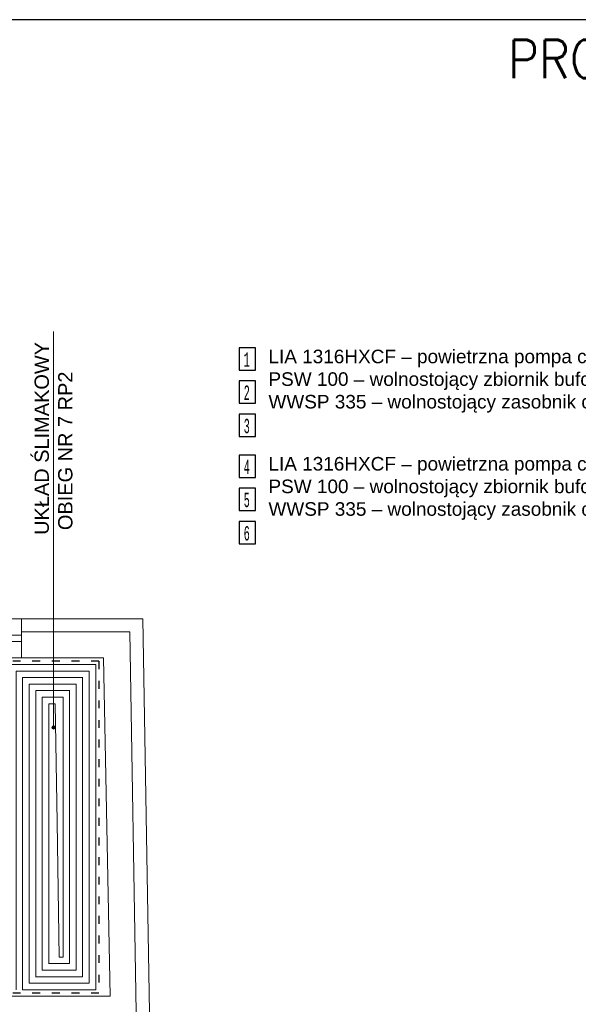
# Model space of a CAD drawing. Extents: x 280060 to 689961, y 120405 to 160329.
# Tile 34 of 85: x 661511 to 662366, y 150595 to 152102. Entities that reach past the tile are written whole.
import ezdxf
from ezdxf.lldxf.tags import DXFTag

# ---------------------------------------------------------------- set-up
doc = ezdxf.new("R2010")
doc.units = 0
doc.header["$MEASUREMENT"] = 0
doc.linetypes.add('ACAD_ISO03W100', pattern=[30, 12, -18])
for name, color, linetype, lineweight in [('KAM-pro Biała Zarys', 7, 'CONTINUOUS', 9), ('KAM-pro Kocioł C.O.', 7, 'CONTINUOUS', 18), ('KAM-pro Opis C.O.', 16, 'CONTINUOUS', 13), ('KAM-pro Opis Sanitarny', 7, 'CONTINUOUS', 18), ('KAM-pro Podkład Sanitarny', 253, 'CONTINUOUS', 25), ('KAM-pro Przerywana Podłogówka', 150, 'ACAD_ISO03W100', 9)]:
    doc.layers.add(name, color=color, linetype=linetype, lineweight=lineweight)
doc.layers.add('KAM-pro Podłogówka Powrót', color=7, linetype='DASH', lineweight=9, true_color=0x008000)
doc.layers.add('KAM-pro Podłogówka Zasilanie', color=7, linetype='SOLID', lineweight=9, true_color=0xff8000)
doc.styles.add('ARIAL', font='arial.ttf')
doc.styles.add('damian', font='arial.ttf')
doc.styles.add('moj', font='romans.shx', dxfattribs={"width": 0.9, "height": 10})
doc.styles.add('pomieszczenia', font='lucon.TTF', dxfattribs={"width": 0.8})
tags = doc.linetypes.add('DASH', pattern=[15, 10, -5]).pattern_tags.tags
tags[6:7] = [DXFTag(74, 4), DXFTag(75, 0), DXFTag(340, '0'), DXFTag(46, 0.0), DXFTag(50, 0.0), DXFTag(44, 0.0), DXFTag(45, 0.0)]
tags[4:5] = [DXFTag(74, 4), DXFTag(75, 0), DXFTag(340, '0'), DXFTag(46, 0.0), DXFTag(50, 0.0), DXFTag(44, 0.0), DXFTag(45, 0.0)]
tags = doc.linetypes.add('SOLID', pattern=[10, 10, 0]).pattern_tags.tags
tags[6:7] = [DXFTag(74, 4), DXFTag(75, 0), DXFTag(340, '0'), DXFTag(46, 0.0), DXFTag(50, 0.0), DXFTag(44, 0.0), DXFTag(45, 0.0)]
tags[4:5] = [DXFTag(74, 4), DXFTag(75, 0), DXFTag(340, '0'), DXFTag(46, 0.0), DXFTag(50, 0.0), DXFTag(44, 0.0), DXFTag(45, 0.0)]

msp = doc.modelspace()

# ---------------------------------------------------------------- hatches: boundary and pattern name
at = {"layer": 'KAM-pro Opis C.O.'}
h = msp.add_hatch(color=32, dxfattribs=at)
h.dxf.hatch_style = 1
h.paths.add_polyline_path([(661560.6, 151018.7, 1), (661565.8, 151018.7, 1)])

# ---------------------------------------------------------------- linework, layer by layer
at = {"layer": 'KAM-pro Biała Zarys', "lineweight": 25}
msp.add_lwpolyline([(664216.5, 152102.4), (655816.5, 152102.4), (655816.5, 149132.4), (664216.5, 149132.4)], close=True, dxfattribs=at)
at = {"layer": 'KAM-pro Kocioł C.O.', "lineweight": 25}
for p, q in [((661872.3, 151600.1), (661847.4, 151600.1)), ((661847.4, 151600.1), (661847.4, 151565.9)), ((661872.3, 151565.9), (661872.3, 151600.1)), ((661847.4, 151565.9), (661872.3, 151565.9)), ((661872.3, 151549.4), (661847.4, 151549.4)), ((661847.4, 151549.4), (661847.4, 151515.2)), ((661872.3, 151515.2), (661872.3, 151549.4)), ((661847.4, 151515.2), (661872.3, 151515.2)), ((661872.3, 151498.3), (661847.4, 151498.3)), ((661847.4, 151498.3), (661847.4, 151464.1)), ((661872.3, 151464.1), (661872.3, 151498.3)), ((661847.4, 151464.1), (661872.3, 151464.1)), ((661872.3, 151435.8), (661847.4, 151435.8)), ((661847.4, 151435.8), (661847.4, 151401.6)), ((661872.3, 151401.6), (661872.3, 151435.8)), ((661847.4, 151401.6), (661872.3, 151401.6)), ((661872.3, 151385.1), (661847.4, 151385.1)), ((661847.4, 151385.1), (661847.4, 151350.9)), ((661872.3, 151350.9), (661872.3, 151385.1)), ((661847.4, 151350.9), (661872.3, 151350.9)), ((661872.3, 151334), (661847.4, 151334)), ((661847.4, 151334), (661847.4, 151299.9)), ((661872.3, 151299.9), (661872.3, 151334)), ((661847.4, 151299.9), (661872.3, 151299.9))]:
    msp.add_line(p, q, dxfattribs=at)
at = {"layer": 'KAM-pro Opis C.O.', "color": 32}
msp.add_line((661563.2, 151018.7), (661563.2, 151624.7), dxfattribs=at)
msp.add_circle((661563.2, 151018.7), 2.6, dxfattribs=at)
at = {"layer": 'KAM-pro Podkład Sanitarny', "lineweight": 20, "ltscale": 13}
for p, q in [((661423.8, 151185), (661513.8, 151185)), ((661699.8, 151185), (661513.8, 151185)), ((661513.8, 151185), (661699.8, 151185)), ((661513.8, 151185), (661513.8, 151125)), ((661699.8, 151185), (661709.8, 150582)), ((661679.8, 151165), (661513.8, 151165)), ((661513.8, 151165), (661679.8, 151165)), ((661689.8, 150582), (661679.8, 151165)), ((661679.8, 151165), (661689.8, 150582)), ((661423.8, 151160), (661513.8, 151160)), ((661423.8, 151150), (661513.8, 151150)), ((661423.8, 151125), (661513.8, 151125)), ((661639.8, 151125), (661513.8, 151125)), ((661513.8, 151125), (661639.8, 151125)), ((661649.8, 150607), (661639.8, 151125)), ((661454.8, 150607), (661555.8, 150607)), ((661649.8, 150607), (661555.8, 150607)), ((661649.8, 150607), (661555.8, 150607))]:
    msp.add_line(p, q, dxfattribs=at)
at = {"layer": 'KAM-pro Podłogówka Powrót', "color": 4}
msp.add_line((661571.5, 150667), (661568.8, 150873.5), dxfattribs=at)
for points in [[(661617.8, 151105), (661505.8, 151105), (661505.8, 150617)], [(661525.6, 150627), (661617.6, 150627), (661617.6, 151105)], [(661597.8, 151085), (661525.8, 151085), (661525.8, 150627)], [(661545.6, 150647), (661597.6, 150647), (661597.6, 151085)], [(661577.8, 151065), (661545.8, 151065), (661545.8, 150647)], [(661571.5, 150667), (661577.6, 150667), (661577.6, 151065)]]:
    msp.add_lwpolyline(points, dxfattribs=at)
at = {"layer": 'KAM-pro Podłogówka Zasilanie', "color": 1}
msp.add_line((661568.8, 150873.5), (661565.8, 151055), dxfattribs=at)
for points in [[(661627.8, 151115), (661495.8, 151115), (661495.8, 150622)], [(661515.6, 150617), (661627.6, 150617), (661627.6, 151115)], [(661607.8, 151095), (661515.8, 151095), (661515.8, 150617)], [(661535.6, 150637), (661607.6, 150637), (661607.6, 151095)], [(661587.8, 151075), (661535.8, 151075), (661535.8, 150637)], [(661555.6, 150657), (661587.6, 150657), (661587.6, 151075)], [(661565.8, 151055), (661555.8, 151055), (661555.8, 150657)]]:
    msp.add_lwpolyline(points, dxfattribs=at)
at = {"layer": 'KAM-pro Przerywana Podłogówka', "color": 92, "lineweight": 25}
for p, q in [((661632.6, 151120), (661064.8, 151120)), ((661632.6, 151120), (661632.6, 150612)), ((661632.6, 150612), (661064.8, 150612))]:
    msp.add_line(p, q, dxfattribs=at)

# ---------------------------------------------------------------- texts
at = {"layer": 'KAM-pro Biała Zarys', "color": 1, "lineweight": 25, "style": 'moj', "width": 0.9}
msp.add_text('PROJEKT INSTALACJI CENTRALNEGO OGRZEWANIA', height=58.343, dxfattribs=at).set_placement((662259, 152013))
at = {"layer": 'KAM-pro Kocioł C.O.', "lineweight": 25, "style": 'pomieszczenia', "width": 0.5}
for s, p in [('1', (661854.2, 151571)), ('2', (661854.2, 151520.2)), ('3', (661854.2, 151469.2)), ('4', (661854.2, 151406.7)), ('5', (661854.2, 151356)), ('6', (661854.2, 151304.9))]:
    msp.add_text(s, height=22, dxfattribs=at).set_placement(p)
at = {"layer": 'KAM-pro Opis C.O.', "color": 32, "style": 'ARIAL'}
for s, p in [('UKŁAD ŚLIMAKOWY', (661555.9, 151313.5)), ('OBIEG NR 7 RP2 ', (661592, 151320.8))]:
    msp.add_text(s, height=21.87, rotation=90, dxfattribs=at).set_placement(p)
at = {"layer": 'KAM-pro Opis Sanitarny', "lineweight": 25, "char_height": 20.774, "width": 1043.42, "attachment_point": 1, "rotation": 360, "style": 'damian'}
for insert in [(661892.1, 151597.1), (661892.1, 151432.8)]:
    msp.add_mtext('LIA 1316HXCF – powietrzna pompa ciepła typu split [system hydrobox]\\PPSW 100 – wolnostojący zbiornik buforowy (poj. 100 l){\\H1.8653x; }\\PWWSP 335 – wolnostojący zasobnik c.w.u. (poj. 300 litrów, wężownica 3,5 m²){\\H1.5769x; }', dxfattribs=dict(at, insert=insert))

doc.saveas('drawing.dxf')
